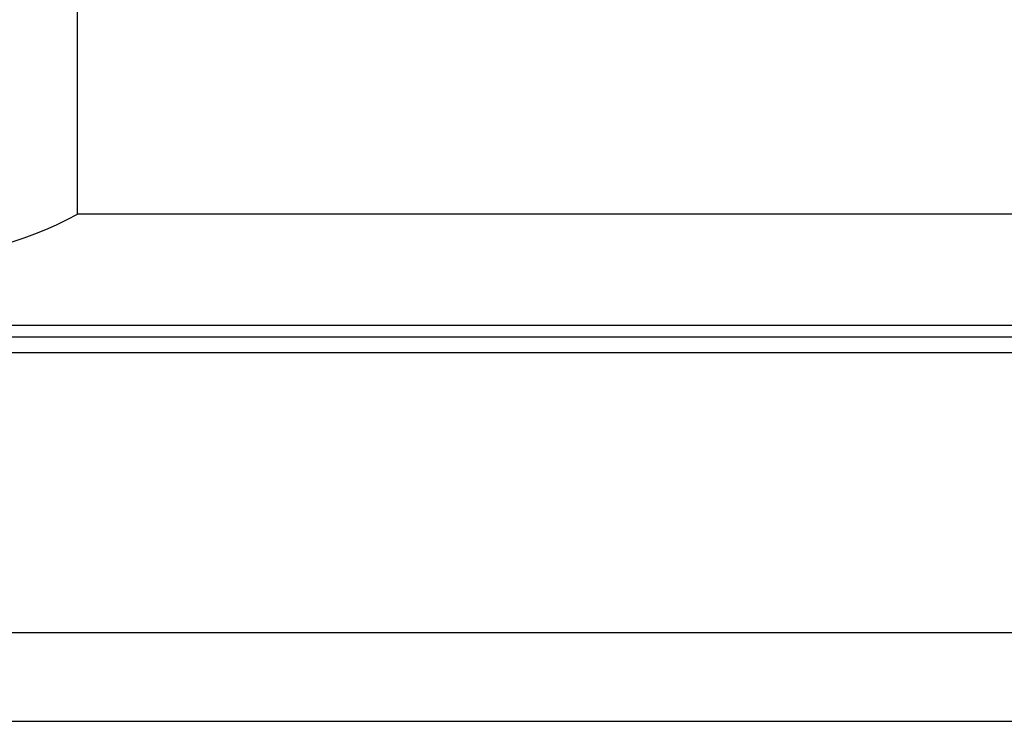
# Model space of a CAD drawing. Header units: millimetres. Extents: x 14 to 555, y 152 to 338.
# Tile 4 of 47: x 381 to 403, y 178 to 193. Entities that reach past the tile are written whole.
import ezdxf

# ---------------------------------------------------------------- set-up
doc = ezdxf.new("R2010")
doc.units = ezdxf.units.MM
doc.header["$LTSCALE"] = 0.15
doc.layers.add('2', color=7, linetype='CONTINUOUS', true_color=0xffffff)
doc.layers.add('OUT', color=3, linetype='CONTINUOUS')

msp = doc.modelspace()

# ---------------------------------------------------------------- linework, layer by layer
at = {"layer": '2', "color": 0, "linetype": 'Continuous'}
for p, q in [((296.82, 186.18), (543.078, 186.18)), ((297.041, 185.827), (543.078, 185.827)), ((298.682, 179.534), (543.078, 179.534)), ((243.078, 177.534), (543.078, 177.534))]:
    msp.add_line(p, q, dxfattribs=at)
at = {"layer": 'OUT', "color": 0}
for p, q in [((382.078, 188.934), (382.078, 194.434)), ((454.078, 188.934), (382.078, 188.934)), ((488.078, 186.434), (348.078, 186.434))]:
    msp.add_line(p, q, dxfattribs=at)
msp.add_arc((378.078, 196.434), 8.5, 241.9275, 298.0725, dxfattribs=at)

doc.saveas('drawing.dxf')
